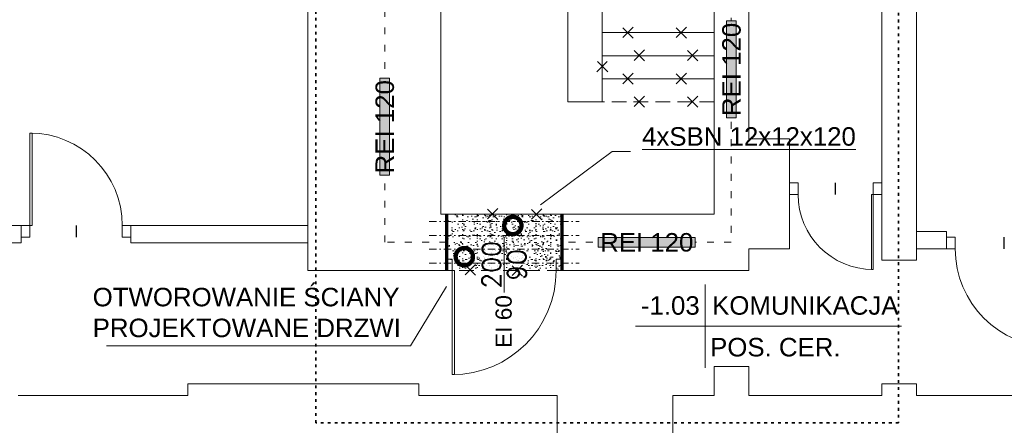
# Model space of a CAD drawing. Header units: millimetres. Extents: x 19422 to 119122, y -6876 to 97602.
# Tile 8 of 35: x 43535 to 52063, y 1734 to 5244. Entities that reach past the tile are written whole.
import ezdxf
from ezdxf import colors
from ezdxf.entities.mleader import LeaderData, LeaderLine
from ezdxf.enums import TextEntityAlignment as Align
from ezdxf.math import Vec2, Vec3

# ---------------------------------------------------------------- set-up
doc = ezdxf.new("R2010")
doc.units = ezdxf.units.MM
for name, pattern in [('PT_IS_01_RZUT PIWNICY$0$DASHDOT', [25.4, 12.7, -6.35, 0, -6.35]), ('PT_IS_01_RZUT PIWNICY$0$DASHED', [19.05, 12.7, -6.35]), ('PT_IS_01_RZUT PIWNICY$0$ISO03W100', [30, 12, -18])]:
    doc.linetypes.add(name, pattern=pattern)
for name, color, linetype, lineweight, true_color in [('PT_IS_01_RZUT PIWNICY$0$0_ZAKRES_OPRACOWANIA', 7, 'PT_IS_01_RZUT PIWNICY$0$DASHED', 35, 0x01bfff), ('PT_IS_01_RZUT PIWNICY$0$A_WYBURZENIA', 7, 'PT_IS_01_RZUT PIWNICY$0$DASHED', 13, 0x838383), ('PT_IS_01_RZUT PIWNICY$0$A_WYBURZENIA WYPEŁNIENIE', 7, 'Continuous', 5, 0x838383), ('PT_IS_01_RZUT PIWNICY$0$IE_SYMBOLE', 7, 'Continuous', 13, 0xfe0000), ('PT_IS_01_RZUT PIWNICY$0$INW_DRZWI', 7, 'Continuous', 13, 0x838383), ('PT_IS_01_RZUT PIWNICY$0$INW_OPIS_TABELKI POMIESZCZEŃ', 7, 'Continuous', 5, 0x838383), ('PT_IS_01_RZUT PIWNICY$0$INW_ŚCIANY  DZIAŁOWE', 7, 'Continuous', 20, 0x838383), ('PT_IS_01_RZUT PIWNICY$0$INW_ŚCIANY KONSTRUKCYJNE', 7, 'Continuous', 20, 0x838383), ('PT_IS_01_RZUT PIWNICY$0$PPOŻ_GRANICA STREFY', 7, 'Continuous', 15, 0xcc0403), ('PT_IS_01_RZUT PIWNICY$0$PPOŻ_HYDRANTY', 7, 'Continuous', 15, 0xcc0403), ('PT_IS_01_RZUT PIWNICY$0$PPOŻ_KLASA ODPORNOŚCI', 7, 'Continuous', 15, 0xcc0403)]:
    doc.layers.add(name, color=color, linetype=linetype, lineweight=lineweight, true_color=true_color)
for name, color, linetype, lineweight in [('PT_IS_01_RZUT PIWNICY$0$A_DRZWI', 3, 'Continuous', 13), ('PT_IS_01_RZUT PIWNICY$0$A_NIEWIDOCZNE', 166, 'PT_IS_01_RZUT PIWNICY$0$DASHED', 5), ('PT_IS_01_RZUT PIWNICY$0$A_OPIS', 241, 'Continuous', 13), ('PT_IS_01_RZUT PIWNICY$0$A_OPIS_STOLARKA_DRZWIOWA', 241, 'Continuous', 13), ('PT_IS_01_RZUT PIWNICY$0$A_OSIE', 8, 'PT_IS_01_RZUT PIWNICY$0$DASHDOT', 9), ('PT_IS_01_RZUT PIWNICY$0$A_ŚCIANY KONSTRUKCYJNE', 5, 'Continuous', 70), ('PT_IS_01_RZUT PIWNICY$0$X_WIPEOUT', 252, 'Continuous', 5), ('S_WODA', 160, 'Continuous', 40)]:
    doc.layers.add(name, color=color, linetype=linetype, lineweight=lineweight)
doc.styles.add('PT_IS_01_RZUT PIWNICY$0$100 ARIAL', font='arial.ttf', dxfattribs={"height": 16})
doc.styles.add('PT_IS_01_RZUT PIWNICY$0$100 ROMANS', font='ROMANS.shx', dxfattribs={"width": 0.7, "height": 16})
doc.styles.add('PT_IS_01_RZUT PIWNICY$0$ARIAL', font='arial.ttf')

# ---------------------------------------------------------------- blocks, each defined once
blk = doc.blocks.new('*U235')
for points in [[(-85, 0), (-83.11, 0), (-83.11, 85), (-85, 85)], [(-85, 0), (-92.5, 0), (-92.5, -10), (-85, -10)], [(7.5, 0), (0, 0), (0, -10), (7.5, -10)]]:
    blk.add_lwpolyline(points, close=True)
blk.add_arc((-85, 0), 85, 0, 90)
at = {"layer": 'Defpoints'}
blk.add_lwpolyline([(-42.5, 0), (-42.5, -10)], dxfattribs=at)
blk = doc.blocks.new('*U268')
for points in [[(-65, 0), (-63.56, 0), (-63.56, 65), (-65, 65)], [(-65, 0), (-72.5, 0), (-72.5, -10), (-65, -10)], [(7.5, 0), (0, 0), (0, -10), (7.5, -10)]]:
    blk.add_lwpolyline(points, close=True)
blk.add_arc((-65, 0), 65, 0, 90)
at = {"layer": 'Defpoints'}
blk.add_lwpolyline([(-32.5, 0), (-32.5, -10)], dxfattribs=at)
blk = doc.blocks.new('*U269')
at = {"linetype": 'Continuous', "lineweight": 0}
for p, q in [((0, 72.2), (0, -72.2)), ((-120.3, 0), (340.5, 0))]:
    blk.add_line(p, q, dxfattribs=at)
at = {"style": 'PT_IS_01_RZUT PIWNICY$0$100 ARIAL'}
for tag, height, flags, p in [('KONDYGNACJA', 16, 13, (288.1, 259.3)), ('INNE', 16, 13, (288.1, 236)), ('NR', 32, 12, (-60.2, 20))]:
    blk.add_attdef(tag, text='', height=height, dxfattribs=dict(at, flags=flags)).set_placement(p, align=Align.CENTER)
at = {"style": 'PT_IS_01_RZUT PIWNICY$0$100 ARIAL', "flags": 12}
for tag, p in [('NAZW', (12.3, 20)), ('POS_001', (8.8, -52.2))]:
    blk.add_attdef(tag, p, '', height=32, dxfattribs=at)
at = {"color": 5, "style": 'PT_IS_01_RZUT PIWNICY$0$100 ARIAL', "flags": 12}
blk.add_attdef('DO_OBLICZEN', text='', height=32, dxfattribs=at).set_placement((-60.2, -51.6), align=Align.CENTER)
blk = doc.blocks.new('PT_IS_01_RZUT PIWNICY$0$_KRZYŻYK')
at = {"linetype": 'ByBlock'}
for points in [[(4.74, 4.74), (-4.74, -4.74)], [(4.74, -4.74), (-4.74, 4.74)]]:
    blk.add_lwpolyline(points, dxfattribs=at)
blk = doc.blocks.new('*U261')
for points in [[(0, 0), (-2, 0), (-2, 90), (0, 90)], [(-90, 0), (-95, 0), (-95, -10), (-90, -10)], [(5, 0), (0, 0), (0, -10), (5, -10)]]:
    blk.add_lwpolyline(points, close=True)
blk.add_arc((0, 0), 90, 90, 180)
at = {"layer": 'PT_IS_01_RZUT PIWNICY$0$A_OPIS_STOLARKA_DRZWIOWA'}
blk.add_lwpolyline([(-45, 19), (-45, -29)], dxfattribs=at)
at = {"layer": 'PT_IS_01_RZUT PIWNICY$0$A_OPIS_STOLARKA_DRZWIOWA', "style": 'PT_IS_01_RZUT PIWNICY$0$100 ROMANS', "flags": 12}
for tag, p in [('SZER', (-56, -5)), ('WYS', (-34, -5))]:
    blk.add_attdef(tag, text='', height=16, rotation=90, dxfattribs=at).set_placement(p, align=Align.MIDDLE_CENTER)
blk = doc.blocks.new('PT_IS_01_RZUT PIWNICY$0$_KLASA_ODPORN')
blk.add_wipeout([(-42, -4.07), (42, -4.07), (42, 4.18), (-42, 4.18)])
at = {"layer": 'PT_IS_01_RZUT PIWNICY$0$X_WIPEOUT', "true_color": 0xffffff}
blk.add_hatch(color=7, dxfattribs=at).paths.add_polyline_path([(42, 4.18), (42, -4.07), (-42, -4.07), (-42, 4.18)])
at = {"layer": 'PT_IS_01_RZUT PIWNICY$0$X_WIPEOUT', "color": 7, "true_color": 0xffffff}
blk.add_lwpolyline([(42, 4.18), (42, -4.07), (-42, -4.07), (-42, 4.18)], close=True, dxfattribs=at)
at = {"style": 'PT_IS_01_RZUT PIWNICY$0$100 ARIAL'}
blk.add_attdef('ODP_POŻ', text='', height=16, dxfattribs=at).set_placement((0, 0), align=Align.MIDDLE_CENTER)
blk = doc.blocks.new('*U255')
for points in [[(-80, 0), (-78.22, 0), (-78.22, 80), (-80, 80)], [(-80, 0), (-87.5, 0), (-87.5, -10), (-80, -10)], [(7.5, 0), (0, 0), (0, -10), (7.5, -10)]]:
    blk.add_lwpolyline(points, close=True)
blk.add_arc((-80, 0), 80, 0, 90)
at = {"layer": 'Defpoints'}
blk.add_lwpolyline([(-40, 0), (-40, -10)], dxfattribs=at)
blk = doc.blocks.new('PT_IS_01_RZUT PIWNICY$0$_DotSmall')
at = {"color": 0, "linetype": 'ByBlock', "const_width": 0.5}
blk.add_lwpolyline([(-0.0625, 0, 1), (0.0625, 0, 1)], format="xyb", close=True, dxfattribs=at)
blk = doc.blocks.new('PT_IS_01_RZUT PIWNICY')
at = {"layer": 'PT_IS_01_RZUT PIWNICY$0$A_WYBURZENIA WYPEŁNIENIE'}
h = blk.add_hatch(dxfattribs=at)
h.set_pattern_fill('SCREED', color=256, style=0)
h.paths.add_polyline_path([(879.27, 732.25), (979.27, 732.25), (979.27, 683.25), (879.27, 683.25)])
at = {"layer": 'PT_IS_01_RZUT PIWNICY$0$0_ZAKRES_OPRACOWANIA', "linetype": 'PT_IS_01_RZUT PIWNICY$0$ISO03W100', "ltscale": 0.2}
blk.add_lwpolyline([(766.15, 551.59), (766.15, 1207.41), (896.21, 1207.41), (896.21, 1310.89), (1091.6, 1310.89), (1091.6, 1194.47), (1270.91, 1194.47), (1270.91, 551.59), (766.15, 551.59)], dxfattribs=at)
at = {"layer": 'PT_IS_01_RZUT PIWNICY$0$A_NIEWIDOCZNE'}
for p, q in [((979.27, 732.25), (879.27, 732.25)), ((979.27, 683.25), (879.27, 683.25))]:
    blk.add_line(p, q, dxfattribs=at)
at = {"layer": 'PT_IS_01_RZUT PIWNICY$0$A_OSIE', "ltscale": 0.5}
for p, q in [((864.27, 725.75), (994.27, 725.75)), ((864.27, 713.75), (994.27, 713.75)), ((864.27, 701.75), (994.27, 701.75)), ((864.27, 689.75), (994.27, 689.75))]:
    blk.add_line(p, q, dxfattribs=at)
at = {"layer": 'PT_IS_01_RZUT PIWNICY$0$A_WYBURZENIA'}
for points in [[(1014.27, 909.25), (1111.27, 909.25), (1111.27, 889.25), (1014.27, 889.25)], [(1014.27, 889.25), (1111.27, 889.25), (1111.27, 869.25), (1014.27, 869.25)], [(1014.27, 869.25), (1111.27, 869.25), (1111.27, 849.25), (1014.27, 849.25)], [(1014.27, 849.25), (1111.27, 849.25), (1111.27, 829.25), (1014.27, 829.25)], [(879.27, 732.25), (979.27, 732.25), (979.27, 683.25), (879.27, 683.25)]]:
    blk.add_lwpolyline(points, close=True, dxfattribs=at)
at = {"layer": 'PT_IS_01_RZUT PIWNICY$0$A_ŚCIANY KONSTRUKCYJNE'}
for p, q in [((879.27, 732.25), (879.27, 683.25)), ((979.27, 732.25), (979.27, 683.25))]:
    blk.add_line(p, q, dxfattribs=at)
at = {"layer": 'PT_IS_01_RZUT PIWNICY$0$INW_ŚCIANY  DZIAŁOWE'}
blk.add_line((606.02, 722.25), (606.02, 707.25), dxfattribs=at)
for points in [[(606.02, 722.25), (759.27, 722.25), (759.27, 707.25), (606.02, 707.25)], [(1286.27, 717.2), (1312.41, 717.2), (1312.41, 702.2), (1286.27, 702.2)]]:
    blk.add_lwpolyline(points, dxfattribs=at)
at = {"layer": 'PT_IS_01_RZUT PIWNICY$0$INW_ŚCIANY KONSTRUKCYJNE'}
for points in [[(879.27, 732.25), (874.27, 732.25), (874.27, 939.25), (777.27, 939.25), (777.27, 1046.25), (874.27, 1046.25), (874.27, 1136.25), (926.77, 1136.25), (926.77, 1276.25), (1062.77, 1276.25), (1062.77, 1136.25), (1111.27, 1136.25), (1111.27, 1121.25), (1141.27, 1121.25), (1141.27, 1136.25), (1221.27, 1136.25)], [(543.26, 1134.25), (543.26, 984.25), (493.26, 984.25), (493.26, 834.25), (478.26, 834.25), (478.26, 734.25), (493.26, 734.25), (493.26, 722.25), (511.02, 722.25), (511.02, 707.25), (458.26, 707.25), (458.26, 1134.25)], [(1256.27, 1116.25), (1256.27, 692.2), (1286.27, 692.2), (1286.27, 1136.25), (1589.38, 1136.25)], [(979.27, 683.25), (1141.27, 683.25), (1141.27, 702.2), (1176.27, 702.2), (1176.27, 797.2), (1141.27, 797.2), (1141.27, 1034.25), (1111.27, 1034.25), (1111.27, 732.25), (979.27, 732.25)], [(984.27, 1034.25), (984.27, 829.25), (1014.27, 829.25), (1014.27, 1034.25), (984.27, 1034.25)], [(1428.22, 527.25), (1317.27, 527.25), (1317.27, 427.25), (1252.27, 427.25), (1252.27, 527.25), (1075.27, 527.25), (1075.27, 575.25), (1111.27, 575.25), (1111.27, 600.25), (1141.27, 600.25), (1141.27, 575.25), (1256.27, 575.25), (1256.27, 585.25), (1286.27, 585.25), (1286.27, 575.25), (1428.22, 575.25)], [(508.26, 575.25), (655.27, 575.25), (655.27, 585.25), (855.27, 585.25), (855.27, 575.25), (975.27, 575.25)], [(975.27, 575.25), (975.27, 527.25), (798.27, 527.25), (798.27, 467.25), (733.27, 467.25), (733.27, 527.25), (606.02, 527.25)]]:
    blk.add_lwpolyline(points, dxfattribs=at)
at = {"layer": 'PT_IS_01_RZUT PIWNICY$0$PPOŻ_GRANICA STREFY', "linetype": 'PT_IS_01_RZUT PIWNICY$0$ISO03W100', "ltscale": 0.5}
for points in [[(879.27, 707.75), (825.77, 707.75), (825.77, 907.75), (768.27, 907.75), (768.27, 1077.75), (825.77, 1077.75), (825.77, 1176.25), (902.77, 1176.25), (902.77, 1324.25)], [(1115.02, 1216.25), (1115.02, 1121.25), (1115.02, 1027.22), (1125.78, 1027.22), (1125.94, 1006.91), (1125.94, 707.75), (979.27, 707.75)]]:
    blk.add_lwpolyline(points, dxfattribs=at)
at = {"layer": 'PT_IS_01_RZUT PIWNICY$0$A_DRZWI'}
ref = blk.add_blockref('*U261', (884.27, 683.25), dxfattribs=dict(at, rotation=180))
ref.add_attrib('SZER', '90', dxfattribs={"layer": 'PT_IS_01_RZUT PIWNICY$0$A_OPIS_STOLARKA_DRZWIOWA', "height": 16, "rotation": 90, "style": 'PT_IS_01_RZUT PIWNICY$0$100 ROMANS'}).set_placement((940.27, 688.25), align=Align.MIDDLE_CENTER)
ref.add_attrib('WYS', '200', dxfattribs={"layer": 'PT_IS_01_RZUT PIWNICY$0$A_OPIS_STOLARKA_DRZWIOWA', "height": 16, "rotation": 90, "style": 'PT_IS_01_RZUT PIWNICY$0$100 ROMANS'}).set_placement((918.27, 688.25), align=Align.MIDDLE_CENTER)
at = {"layer": 'PT_IS_01_RZUT PIWNICY$0$A_WYBURZENIA'}
for p, rotation in [((1036.38, 889.25), 360), ((1082.45, 889.25), 360), ((1046.11, 869.44), 360), ((1092.18, 869.44), 360), ((1014.27, 860.11), 270), ((1036.38, 849.25), 360), ((1082.45, 849.25), 360), ((1046.11, 829.44), 360), ((1092.18, 829.44), 360)]:
    blk.add_blockref('PT_IS_01_RZUT PIWNICY$0$_KRZYŻYK', p, dxfattribs=dict(at, rotation=rotation))
for p in [(919.14, 732.34), (957.09, 732.02), (899.74, 683.94), (940.54, 683.14)]:
    blk.add_blockref('PT_IS_01_RZUT PIWNICY$0$_KRZYŻYK', p, dxfattribs=at)
at = {"layer": 'PT_IS_01_RZUT PIWNICY$0$INW_DRZWI'}
for name, p, rotation in [('*U255', (598.52, 722.25), 359.9999999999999), ('*U268', (1183.77, 749.25), 180), ('*U235', (1319.91, 702.2), 180)]:
    blk.add_blockref(name, p, dxfattribs=dict(at, rotation=rotation))
at = {"layer": 'PT_IS_01_RZUT PIWNICY$0$INW_OPIS_TABELKI POMIESZCZEŃ'}
ref = blk.add_blockref('*U269', (1103.23, 635.13), dxfattribs=dict(at, xscale=0.5, yscale=0.5, zscale=0.5))
ref.add_attrib('NR', '-1.03', dxfattribs={"layer": '0', "height": 16, "style": 'PT_IS_01_RZUT PIWNICY$0$100 ARIAL'}).set_placement((1073.16, 645.1), align=Align.CENTER)
ref.add_attrib('NAZW', 'KOMUNIKACJA', (1109.38, 645.1), dxfattribs={"layer": '0', "height": 16, "style": 'PT_IS_01_RZUT PIWNICY$0$100 ARIAL'})
ref.add_attrib('POS_001', 'POS. CER.', (1107.62, 609.02), dxfattribs={"layer": '0', "height": 16, "style": 'PT_IS_01_RZUT PIWNICY$0$100 ARIAL'})
at = {"layer": 'PT_IS_01_RZUT PIWNICY$0$IE_SYMBOLE', "style": 'PT_IS_01_RZUT PIWNICY$0$ARIAL', "flags": 12}
for tag, p in [('PIR', (6294.74, 6824.61)), ('O', (6258.04, 6679.36, 0)), ('KE', (6258.57, 6606.37))]:
    blk.add_attdef(tag, text='', height=15.08, dxfattribs=at).set_placement(p, align=Align.CENTER)
at = {"layer": 'PT_IS_01_RZUT PIWNICY$0$PPOŻ_HYDRANTY', "ltscale": 8, "style": 'PT_IS_01_RZUT PIWNICY$0$100 ARIAL'}
blk.add_text('EI 60', height=14, rotation=90, dxfattribs=at).set_placement((935.77, 616.41))
at = {"layer": 'PT_IS_01_RZUT PIWNICY$0$A_OPIS'}
ml = blk.add_multileader_mtext('Standard', dxfattribs=at)
ml.set_content('OTWOROWANIE ŚCIANY\\PPROJEKTOWANE DRZWI', color=256, style='PT_IS_01_RZUT PIWNICY$0$100 ARIAL')
ml.set_leader_properties(color=256, linetype='ByLayer', lineweight=-1)
ml.set_arrow_properties(name='PT_IS_01_RZUT PIWNICY$0$_DotSmall')
ml.build(insert=Vec2(0, 0))
ml.multileader.update_dxf_attribs({"text_left_attachment_type": 5, "text_right_attachment_type": 5, "text_top_attachment_type": 0, "text_bottom_attachment_type": 0, "dogleg_length": 1, "arrow_head_size": 30})
ctx = ml.context
ctx.base_point, ctx.char_height, ctx.arrow_head_size, ctx.landing_gap_size, ctx.plane_origin = Vec3(562.87, 618.2), 16, 30, 10, Vec3(434.55, 680.05)
ctx.left_attachment, ctx.right_attachment = 5, 5
notes = []
notes.append((ctx, [(0, (1, 1, 0), (848.19, 618.2), (-1, 0), 1, [(0, [(894.74, 695.32)], 256, [])])]))
ctx.mtext.insert, ctx.mtext.flow_direction = Vec3(572.87, 668.37), 5
for ctx, leaders in notes:
    for number, flags, end, landing, length, lines in leaders:
        leader = LeaderData()
        leader.index, (leader.has_last_leader_line, leader.has_dogleg_vector, leader.attachment_direction) = number, flags
        leader.last_leader_point, leader.dogleg_vector, leader.dogleg_length = Vec3(end), Vec3(landing), length
        for number, points, colour, breaks in lines:
            line = LeaderLine()
            line.index, line.vertices, line.color, line.breaks = number, Vec3.list(points), colors.encode_raw_color(colour), breaks
            leader.lines.append(line)
        ctx.leaders.append(leader)
at = {"layer": 'PT_IS_01_RZUT PIWNICY$0$PPOŻ_KLASA ODPORNOŚCI'}
ref = blk.add_blockref('PT_IS_01_RZUT PIWNICY$0$_KLASA_ODPORN', (1126.11, 857.33), dxfattribs=dict(at, rotation=89.99999999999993))
ref.add_attrib('ODP_POŻ', 'REI 120', dxfattribs={"layer": 'PT_IS_01_RZUT PIWNICY$0$PPOŻ_GRANICA STREFY', "height": 16, "rotation": 90, "style": 'PT_IS_01_RZUT PIWNICY$0$100 ARIAL'}).set_placement((1126.11, 857.33), align=Align.MIDDLE_CENTER)
ref = blk.add_blockref('PT_IS_01_RZUT PIWNICY$0$_KLASA_ODPORN', (825.8, 807.75), dxfattribs=dict(at, rotation=89.99999999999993))
ref.add_attrib('ODP_POŻ', 'REI 120', dxfattribs={"layer": 'PT_IS_01_RZUT PIWNICY$0$PPOŻ_GRANICA STREFY', "height": 16, "rotation": 90, "style": 'PT_IS_01_RZUT PIWNICY$0$100 ARIAL'}).set_placement((825.8, 807.75), align=Align.MIDDLE_CENTER)
ref = blk.add_blockref('PT_IS_01_RZUT PIWNICY$0$_KLASA_ODPORN', (1052.77, 707.75), dxfattribs=dict(at, rotation=359.9999999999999))
ref.add_attrib('ODP_POŻ', 'REI 120', dxfattribs={"layer": 'PT_IS_01_RZUT PIWNICY$0$PPOŻ_GRANICA STREFY', "height": 16, "style": 'PT_IS_01_RZUT PIWNICY$0$100 ARIAL'}).set_placement((1052.77, 707.75), align=Align.MIDDLE_CENTER)
at = {"layer": 'PT_IS_01_RZUT PIWNICY$0$INW_ŚCIANY KONSTRUKCYJNE'}
blk.add_lwpolyline([(543.26, 1136.25), (759.27, 1136.25), (759.27, 683.25), (879.27, 683.25)], dxfattribs=at)
at = {"layer": 'PT_IS_01_RZUT PIWNICY$0$A_OPIS'}
ml = blk.add_multileader_mtext('Standard', dxfattribs=at)
ml.set_content('\\L4xSBN 12x12x120', color=256, style='PT_IS_01_RZUT PIWNICY$0$100 ARIAL')
ml.set_leader_properties(color=256, linetype='ByLayer', lineweight=-1)
ml.set_arrow_properties(name='PT_IS_01_RZUT PIWNICY$0$_DotSmall')
ml.build(insert=Vec2(0, 0))
ml.multileader.update_dxf_attribs({"text_left_attachment_type": 4, "text_right_attachment_type": 4, "text_top_attachment_type": 0, "text_bottom_attachment_type": 0, "dogleg_length": 1, "arrow_head_size": 30})
ctx = ml.context
ctx.base_point, ctx.char_height, ctx.arrow_head_size, ctx.landing_gap_size, ctx.plane_origin = Vec3(1038.72, 796.87), 16, 30, 10, Vec3(835.4, 827.21)
ctx.left_attachment, ctx.right_attachment = 4, 4
notes = []
notes.append((ctx, [(0, (1, 1, 0), (1022.72, 786.37), (1, 0), 16, [(0, [(936.78, 722.28)], 256, [])])]))
ctx.mtext.insert, ctx.mtext.flow_direction = Vec3(1048.72, 807.37), 5
for ctx, leaders in notes:
    for number, flags, end, landing, length, lines in leaders:
        leader = LeaderData()
        leader.index, (leader.has_last_leader_line, leader.has_dogleg_vector, leader.attachment_direction) = number, flags
        leader.last_leader_point, leader.dogleg_vector, leader.dogleg_length = Vec3(end), Vec3(landing), length
        for number, points, colour, breaks in lines:
            line = LeaderLine()
            line.index, line.vertices, line.color, line.breaks = number, Vec3.list(points), colors.encode_raw_color(colour), breaks
            leader.lines.append(line)
        ctx.leaders.append(leader)

msp = doc.modelspace()

# ---------------------------------------------------------------- block references
at = {"layer": 'S_WODA', "xscale": 10, "yscale": 10, "zscale": 10}
msp.add_blockref('PT_IS_01_RZUT PIWNICY', (38438.7, -3759.7), dxfattribs=at)

doc.saveas('drawing.dxf')
